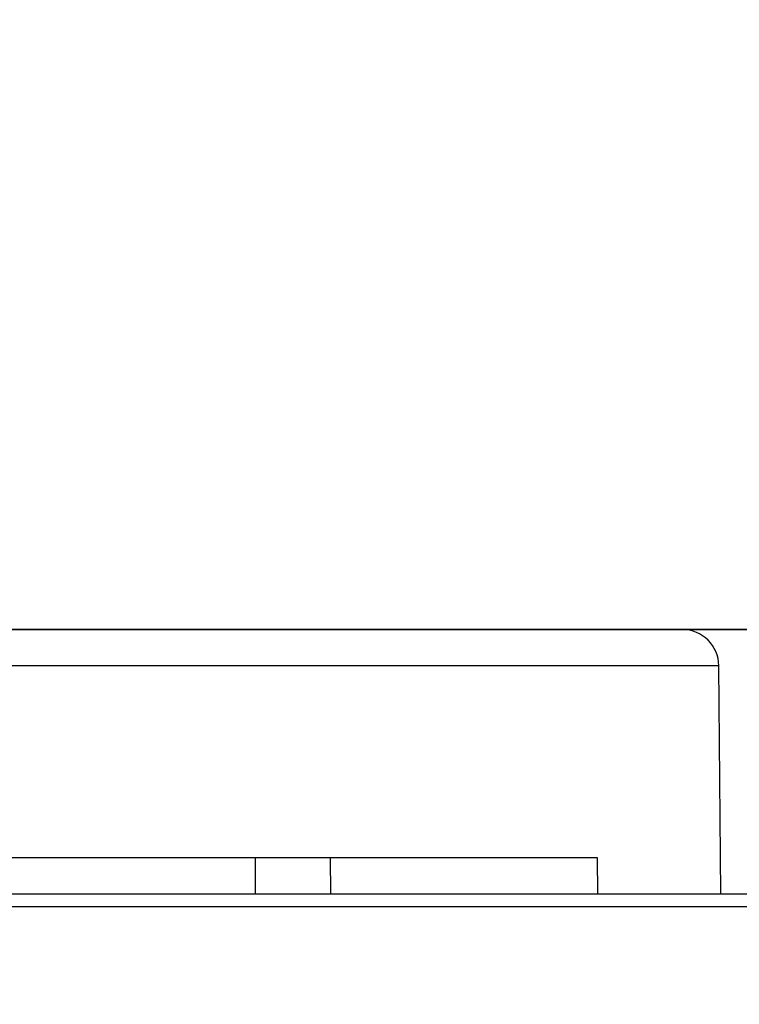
# Model space of a CAD drawing. Header units: centimetres. Extents: x 1912 to 37354, y 4932 to 6633.
# Tile 88 of 236: x 13966 to 13974, y 5730 to 5741. Entities that reach past the tile are written whole.
import ezdxf
from ezdxf import colors
from ezdxf.entities.mleader import LeaderData, LeaderLine
from ezdxf.math import Vec2, Vec3

# ---------------------------------------------------------------- set-up
doc = ezdxf.new("R2010")
doc.units = ezdxf.units.CM
doc.layers.add('$_urządzenia', color=250, linetype='Continuous')
doc.layers.add('IS_Opis', color=250, linetype='Continuous', lineweight=9)
doc.styles.add('styl1', font='ARIALN.TTF')

# ---------------------------------------------------------------- blocks, each defined once
blk = doc.blocks.new('A$C92957c0b')
at = {"layer": '$_urządzenia'}
for p, q in [((55, 0), (-55, 0)), ((88.53, 0), (55, 0)), ((92.53, -3.97), (-92.53, -3.97)), ((92.75, -29), (92.53, -3.97)), ((13.68, -25), (79.18, -25)), ((41.66, -29), (41.66, -25)), ((49.94, -29), (49.91, -25)), ((79.18, -25), (79.21, -29)), ((0, -29), (298.6, -29)), ((0, -30.4), (300, -30.4))]:
    blk.add_line(p, q, dxfattribs=at)
blk.add_arc((88.53, -4), 4, 0.5, 90, dxfattribs=at)

msp = doc.modelspace()

# ---------------------------------------------------------------- block references
at = {"layer": '$_urządzenia', "xscale": 0.1, "yscale": 0.1, "zscale": 0.1}
msp.add_blockref('A$C92957c0b', (13964.638, 5734.494), dxfattribs=at)

# ---------------------------------------------------------------- leaders
at = {"layer": 'IS_Opis'}
ml = msp.add_multileader_mtext('Standard', dxfattribs=at)
ml.set_content('Projektowany kocioł gazowy 1-funkcyjny 100kW z zamkniętą komorą spalania. Kotły zamontować na prefabrykowanym stelażu', color=256, style='styl1')
ml.set_leader_properties()
ml.build(insert=Vec2(0, 0))
ml.multileader.update_dxf_attribs({"dogleg_length": 5, "arrow_head_size": 7.5})
ctx = ml.context
ctx.base_point, ctx.char_height, ctx.arrow_head_size, ctx.landing_gap_size, ctx.plane_origin = Vec3(13594.447, 5786.957), 12, 7.5, 5, Vec3(14031.09, 5884.081)
ctx.text_align_type = 2
notes = []
notes.append((ctx, [(1, (1, 1, 0), (13884.638, 5786.957), (-1, 0), 18.917, [(2, [(13884.638, 5734.494), (14044.638, 5734.494), (13964.638, 5734.494)], 0, [])])]))
ctx.mtext.insert, ctx.mtext.width, ctx.mtext.defined_height, ctx.mtext.alignment, ctx.mtext.flow_direction = Vec3(13860.721, 5794.721), 272.7828, 76.915, 3, 5
for ctx, leaders in notes:
    for number, flags, end, landing, length, lines in leaders:
        leader = LeaderData()
        leader.index, (leader.has_last_leader_line, leader.has_dogleg_vector, leader.attachment_direction) = number, flags
        leader.last_leader_point, leader.dogleg_vector, leader.dogleg_length = Vec3(end), Vec3(landing), length
        for number, points, colour, breaks in lines:
            line = LeaderLine()
            line.index, line.vertices, line.color, line.breaks = number, Vec3.list(points), colors.encode_raw_color(colour), breaks
            leader.lines.append(line)
        ctx.leaders.append(leader)

doc.saveas('drawing.dxf')
